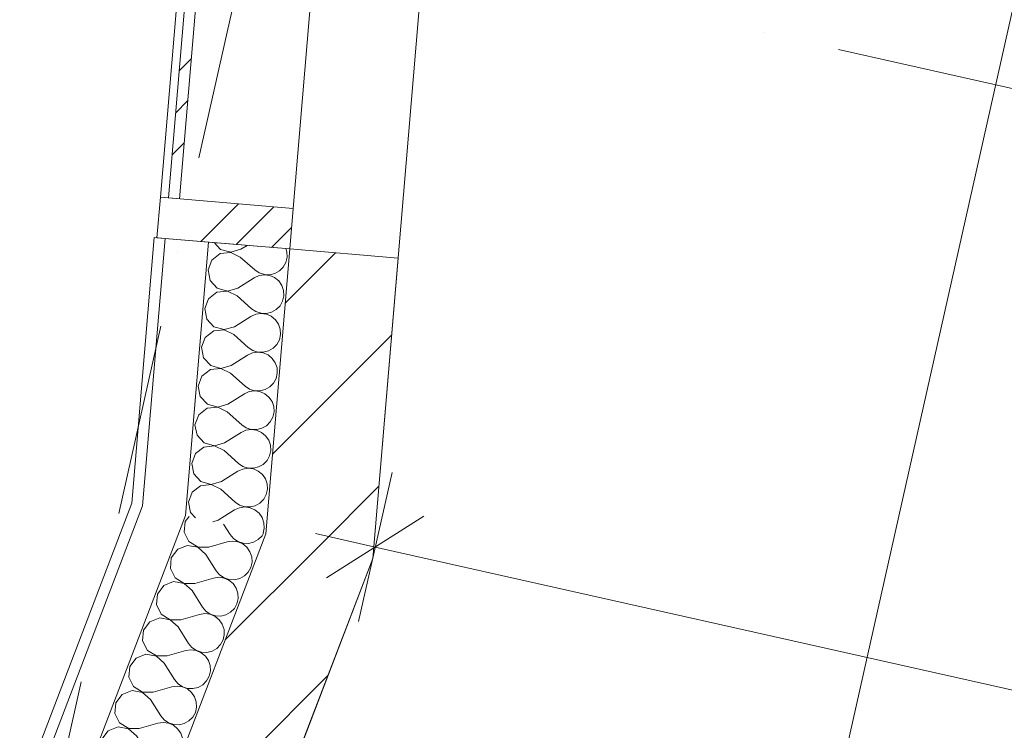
# Model space of a CAD drawing. Header units: millimetres. Extents: x -7213913 to -6937159, y 6128912 to 6404062.
# Tile 142 of 208: x -7201180 to -7199369, y 6185004 to 6186311. Entities that reach past the tile are written whole.
import ezdxf
from ezdxf.enums import TextEntityAlignment as Align

# ---------------------------------------------------------------- set-up
doc = ezdxf.new("R2010")
doc.units = ezdxf.units.MM
doc.header["$MEASUREMENT"] = 0
doc.set_wipeout_variables(frame=1)
doc.linetypes.add('Wipeout_Contour', pattern=[1000, 0, -1000])
doc.linetypes.add('Штрихпунктирная', pattern=[670.277762, 352.777767, -176.388884, 0, -141.111112])
for name, color, linetype in [('S - квартира_помещение.АР', 7, 'Continuous'), ('АР-Стены_внешние_.АР', 7, 'Continuous'), ('АР-Стены_Наружные ВИТРАЖ', 7, 'Continuous'), ('АР-Стены_Перегородки_межквартирные_200.АР', 7, 'Continuous'), ('АР-Чертеж-Оси_Осевые размеры.АР', 7, 'Continuous'), ('АР-Чертеж-Размеры.АР', 7, 'Continuous')]:
    doc.layers.add(name, color=color, linetype=linetype)
for name, color, linetype, lineweight in [('S - квартира_помещение.АР_Ном._пера__2', 8, 'Continuous', 15), ('АР-Стены_внешние_.АР_Ном._пера__1', 7, 'Continuous', 0), ('АР-Стены_Наружные ВИТРАЖ_Ном._пера__120', 7, 'Continuous', 0), ('АР-Стены_Перегородки_межквартирные_200.АР_Ном._пера__1', 7, 'Continuous', 15), ('АР-Чертеж-Оси_Осевые размеры.АР_Ном._пера__120', 7, 'Continuous', 0), ('АР-Чертеж-Размеры.АР_Ном._пера__1', 7, 'Continuous', 0), ('Паспорта Зон Archicad_Ном._пера__1', 7, 'Continuous', 0)]:
    doc.layers.add(name, color=color, linetype=linetype, lineweight=lineweight)
doc.styles.add('РЎР“Р•РќР•Р\xa0Р\x98Р\xa0_РЎРўР\x98Р›Р¬_1', font='txt')
doc.styles.add('РЎР“Р•РќР•Р\xa0Р\x98Р\xa0_РЎРўР\x98Р›Р¬_2', font='calibri.ttf')
doc.styles.add('РЎР“Р•РќР•Р\xa0Р\x98Р\xa0_РЎРўР\x98Р›Р¬_3', font='GOST_Common.ttf')
doc.styles.add('РЎР“Р•РќР•Р\xa0Р\x98Р\xa0_РЎРўР\x98Р›Р¬_5', font='GOTHIC.TTF')
doc.styles.add('РЎР“Р•РќР•Р\xa0Р\x98Р\xa0_РЎРўР\x98Р›Р¬_7', font='isocpeur.ttf')
doc.dimstyles.new('СГЕНЕРИР_СТИЛЬ__3', dxfattribs={"dimtxt": 200, "dimasz": 142.5, "dimexe": 0.18, "dimexo": 0.0625, "dimgap": 0, "dimtad": 1, "dimdec": 0, "dimzin": 0, "dimdsep": 46, "dimtxsty": 'РЎР“Р•РќР•Р\xa0Р\x98Р\xa0_РЎРўР\x98Р›Р¬_3', "dimblk": 'ARROWHEAD_6', "dimblk1": 'ARROWHEAD_6', "dimblk2": 'ARROWHEAD_6', "dimcen": 0.09, "dimse1": 1, "dimse2": 1, "dimclrd": 7, "dimclre": 7, "dimclrt": 7, "dimazin": 0, "dimtfac": 1, "dimtdec": 4, "dimtmove": 0, "dimatfit": 3, "dimfxl": 1, "dimtolj": 1, "dimtzin": 0, "dimarcsym": 0})
pattern_1 = [(45, (-6566190.34, 6562677.8), (-176.776695, 176.776695), []), (45, (-6566225.7, 6562713.15), (-176.776695, 176.776695), []), (45, (-6566261.05, 6562748.5), (-176.776695, 176.776695), [])]
pattern_2 = [(45, (-6566190.34, 6562677.8), (-127.279217, 127.279217), [])]

# ---------------------------------------------------------------- blocks, each defined once
blk = doc.blocks.new('Кухня-столовая_1_46_1', base_point=(-7199041.3, 6187349.4))
at = {"layer": 'S - квартира_помещение.АР_Ном._пера__2', "color": 8, "linetype": 'Continuous', "lineweight": 15, "flags": 128}
blk.add_lwpolyline([(-7195331.1, 6187678.8), (-7197038.4, 6188062.3), (-7197038.4, 6188062.2), (-7197514.9, 6188169.3), (-7200239, 6188781.1), (-7200244.3, 6188718.4), (-7200530.8, 6185320), (-7200662.2, 6184976.3), (-7195823.4, 6183889.6), (-7195775.2, 6184104.2), (-7193628.6, 6183622.1), (-7193172.8, 6185651.6), (-7195660.9, 6186210.4)], close=True, dxfattribs=at)
at = {"layer": 'Паспорта Зон Archicad_Ном._пера__1', "color": 7, "lineweight": 0, "style": 'РЎР“Р•РќР•Р\xa0Р\x98Р\xa0_РЎРўР\x98Р›Р¬_1'}
blk.add_attdef('ROOM_NUMBER', text='', height=250, rotation=347.3417, dxfattribs=at).set_placement((-7197305.9, 6186842.3), align=Align.MIDDLE_CENTER)
at = {"layer": 'Паспорта Зон Archicad_Ном._пера__1', "color": 7, "lineweight": 0, "style": 'РЎР“Р•РќР•Р\xa0Р\x98Р\xa0_РЎРўР\x98Р›Р¬_2'}
blk.add_attdef('ROOM_AREA', text='', height=200, rotation=347.3417, dxfattribs=at).set_placement((-7196349.3, 6184171.6), align=Align.MIDDLE_RIGHT)
blk = doc.blocks.new('Навесная Стена_15_1', base_point=(-6566190.3, 6562677.8))
at = {"layer": 'АР-Стены_Наружные ВИТРАЖ_Ном._пера__120', "color": 7, "linetype": 'Continuous', "lineweight": 0, "flags": 128}
for points in [[(-7200921.4, 6185984.3), (-7200774.9, 6187722)], [(-7200677.3, 6185963.7), (-7200530.7, 6187701.4)]]:
    blk.add_lwpolyline(points, dxfattribs=at)
at = {"color": 254, "linetype": 'Wipeout_Contour', "lineweight": 0, "ltscale": 37974513.80006479}
blk.add_wipeout([(-7200759.9, 6187720.7), (-7200906.4, 6185983), (-7200886.5, 6185981.3), (-7200740, 6187719)], dxfattribs=at).dxf.layer = 'АР-Стены_Наружные ВИТРАЖ'
at = {"layer": 'АР-Стены_Наружные ВИТРАЖ', "linetype": 'Continuous', "lineweight": 0, "true_color": 0x000000}
h = blk.add_hatch(dxfattribs=at)
h.set_pattern_fill('АЛЮМИНИЙ_0001', color=18, style=0, pattern_type=2)
h.set_pattern_definition(pattern_1)
h.paths.add_polyline_path([(-7200759.9, 6187720.7), (-7200906.4, 6185983), (-7200886.5, 6185981.3), (-7200740, 6187719)])
at = {"layer": 'АР-Стены_Наружные ВИТРАЖ_Ном._пера__120', "color": 7, "linetype": 'Continuous', "lineweight": 0, "flags": 128}
blk.add_lwpolyline([(-7200759.9, 6187720.7), (-7200740, 6187719), (-7200886.5, 6185981.3), (-7200906.4, 6185983)], close=True, dxfattribs=at)
at = {"color": 254, "linetype": 'Wipeout_Contour', "lineweight": 0, "ltscale": 37972067.24850876}
blk.add_wipeout([(-7200927.7, 6185909.5), (-7200683.6, 6185889), (-7200677.3, 6185963.7), (-7200921.4, 6185984.3)], dxfattribs=at).dxf.layer = 'АР-Стены_Наружные ВИТРАЖ'
at = {"layer": 'АР-Стены_Наружные ВИТРАЖ', "linetype": 'Continuous', "lineweight": 0, "true_color": 0x000000}
h = blk.add_hatch(dxfattribs=at)
h.set_pattern_fill('АЛЮМИНИЙ_0001', color=18, style=0, pattern_type=2)
h.set_pattern_definition(pattern_1)
h.paths.add_polyline_path([(-7200927.7, 6185909.5), (-7200683.6, 6185889), (-7200677.3, 6185963.7), (-7200921.4, 6185984.3)])
at = {"layer": 'АР-Стены_Наружные ВИТРАЖ_Ном._пера__120', "color": 7, "linetype": 'Continuous', "lineweight": 0, "flags": 128}
blk.add_lwpolyline([(-7200927.7, 6185909.5), (-7200921.4, 6185984.3), (-7200677.3, 6185963.7), (-7200683.6, 6185889)], close=True, dxfattribs=at)
blk = doc.blocks.new('Стена_158_1', base_point=(-7200583.9, 6185880.6))
at = {"layer": 'АР-Стены_Перегородки_межквартирные_200.АР', "linetype": 'Continuous', "lineweight": 0, "true_color": 0x000000}
h = blk.add_hatch(dxfattribs=at)
h.set_pattern_fill('БЛОКИ_БЕТОННЫЕ_ЭФФЕКТИВН_78', color=18, style=0, pattern_type=2)
h.set_pattern_definition(pattern_2)
h.paths.add_polyline_path([(-7200683.6, 6185889), (-7200727.7, 6185365), (-7200530.8, 6185320), (-7200484.3, 6185872.2)])
at = {"layer": 'АР-Стены_Перегородки_межквартирные_200.АР_Ном._пера__1', "color": 7, "linetype": 'Continuous', "lineweight": 15, "flags": 128}
for points in [[(-7200683.6, 6185889), (-7200727.7, 6185365)], [(-7200484.3, 6185872.2), (-7200683.6, 6185889)], [(-7200530.8, 6185320), (-7200484.3, 6185872.2)]]:
    blk.add_lwpolyline(points, dxfattribs=at)
blk = doc.blocks.new('Стена_159_1', base_point=(-7200629.3, 6185342.5))
at = {"layer": 'АР-Стены_Перегородки_межквартирные_200.АР', "linetype": 'Continuous', "lineweight": 0, "true_color": 0x000000}
h = blk.add_hatch(dxfattribs=at)
h.set_pattern_fill('БЛОКИ_БЕТОННЫЕ_ЭФФЕКТИВН_78', color=18, style=0, pattern_type=2)
h.set_pattern_definition(pattern_2)
h.paths.add_polyline_path([(-7200727.7, 6185365), (-7200915.7, 6184873.3), (-7200728.9, 6184801.9), (-7200530.8, 6185320)])
at = {"layer": 'АР-Стены_Перегородки_межквартирные_200.АР_Ном._пера__1', "color": 7, "linetype": 'Continuous', "lineweight": 15, "flags": 128}
for points in [[(-7200727.7, 6185365), (-7200915.7, 6184873.3)], [(-7200728.9, 6184801.9), (-7200530.8, 6185320)], [(-7200915.7, 6184873.3), (-7200728.9, 6184801.9)]]:
    blk.add_lwpolyline(points, dxfattribs=at)
blk = doc.blocks.new('*X692', base_point=(-6566190.3, 6562677.8))
at = {"layer": 'АР-Стены_внешние_.АР_Ном._пера__1', "color": 7, "linetype": 'Continuous', "lineweight": 0}
for p, q in [((-7200822.4, 6185900.7), (-7200810.8, 6185888.1)), ((-7200773.2, 6185888.4), (-7200761.7, 6185895.6)), ((-7200811.4, 6185880.6), (-7200826.9, 6185868.7)), ((-7200792, 6185882.6), (-7200811.4, 6185880.6)), ((-7200810.8, 6185888.1), (-7200792, 6185882.9)), ((-7200792, 6185882.9), (-7200773.2, 6185888.4)), ((-7200774.4, 6185874.1), (-7200792, 6185882.6)), ((-7200774.4, 6185874.1), (-7200747.7, 6185850.4)), ((-7200688.9, 6185883.9), (-7200690.9, 6185889.6)), ((-7200690.6, 6185864.4), (-7200688.4, 6185874)), ((-7200688.4, 6185874), (-7200688.9, 6185883.9)), ((-7200826.9, 6185868.7), (-7200833.8, 6185850.4)), ((-7200702.2, 6185848.7), (-7200695.3, 6185855.8)), ((-7200695.3, 6185855.8), (-7200690.6, 6185864.4)), ((-7200833.8, 6185850.4), (-7200830, 6185831.3)), ((-7200779.2, 6185817.2), (-7200748.9, 6185836.1)), ((-7200740, 6185840.2), (-7200748.9, 6185836.1)), ((-7200747.7, 6185850.4), (-7200739.6, 6185844.9)), ((-7200730.2, 6185841.6), (-7200740, 6185840.2)), ((-7200739.6, 6185844.9), (-7200730.2, 6185841.9)), ((-7200730.2, 6185841.9), (-7200720.3, 6185841.5)), ((-7200720.4, 6185840.3), (-7200730.2, 6185841.6)), ((-7200711.4, 6185836.3), (-7200720.4, 6185840.3)), ((-7200720.3, 6185841.5), (-7200710.8, 6185843.9)), ((-7200703.8, 6185830.1), (-7200711.4, 6185836.3)), ((-7200710.8, 6185843.9), (-7200702.2, 6185848.7)), ((-7200830, 6185831.3), (-7200816.8, 6185817)), ((-7200698.1, 6185822), (-7200703.8, 6185830.1)), ((-7200694.9, 6185812.7), (-7200698.1, 6185822)), ((-7200817.4, 6185809.4), (-7200832.9, 6185797.5)), ((-7200798, 6185811.4), (-7200817.4, 6185809.4)), ((-7200816.8, 6185817), (-7200798, 6185811.7)), ((-7200798, 6185811.7), (-7200779.2, 6185817.2)), ((-7200780.4, 6185802.9), (-7200798, 6185811.4)), ((-7200780.4, 6185802.9), (-7200753.7, 6185779.2)), ((-7200696.6, 6185793.2), (-7200694.4, 6185802.9)), ((-7200694.4, 6185802.9), (-7200694.9, 6185812.7)), ((-7200832.9, 6185797.5), (-7200839.8, 6185779.3)), ((-7200708.2, 6185777.6), (-7200701.3, 6185784.6)), ((-7200701.3, 6185784.6), (-7200696.6, 6185793.2)), ((-7200839.8, 6185779.3), (-7200836, 6185760.1)), ((-7200785.2, 6185746), (-7200754.9, 6185765)), ((-7200746, 6185769), (-7200754.9, 6185765)), ((-7200753.7, 6185779.2), (-7200745.6, 6185773.7)), ((-7200736.2, 6185770.4), (-7200746, 6185769)), ((-7200745.6, 6185773.7), (-7200736.2, 6185770.7)), ((-7200736.2, 6185770.7), (-7200726.3, 6185770.3)), ((-7200726.4, 6185769.1), (-7200736.2, 6185770.4)), ((-7200717.4, 6185765.2), (-7200726.4, 6185769.1)), ((-7200726.3, 6185770.3), (-7200716.8, 6185772.7)), ((-7200709.8, 6185758.9), (-7200717.4, 6185765.2)), ((-7200716.8, 6185772.7), (-7200708.2, 6185777.6)), ((-7200836, 6185760.1), (-7200822.8, 6185745.8)), ((-7200822.8, 6185745.8), (-7200804, 6185740.6)), ((-7200804, 6185740.6), (-7200785.2, 6185746)), ((-7200704.1, 6185750.8), (-7200709.8, 6185758.9)), ((-7200700.9, 6185741.5), (-7200704.1, 6185750.8)), ((-7200823.4, 6185738.3), (-7200838.9, 6185726.4)), ((-7200804, 6185740.3), (-7200823.4, 6185738.3)), ((-7200786.4, 6185731.8), (-7200804, 6185740.3)), ((-7200786.4, 6185731.8), (-7200759.7, 6185708)), ((-7200702.6, 6185722.1), (-7200700.4, 6185731.7)), ((-7200700.4, 6185731.7), (-7200700.9, 6185741.5)), ((-7200838.9, 6185726.4), (-7200845.8, 6185708.1)), ((-7200714.2, 6185706.4), (-7200707.3, 6185713.4)), ((-7200707.3, 6185713.4), (-7200702.6, 6185722.1)), ((-7200845.8, 6185708.1), (-7200842, 6185688.9)), ((-7200791.2, 6185674.8), (-7200760.9, 6185693.8)), ((-7200752, 6185697.8), (-7200760.9, 6185693.8)), ((-7200759.7, 6185708), (-7200751.6, 6185702.5)), ((-7200742.2, 6185699.2), (-7200752, 6185697.8)), ((-7200751.6, 6185702.5), (-7200742.2, 6185699.5)), ((-7200742.2, 6185699.5), (-7200732.3, 6185699.2)), ((-7200732.4, 6185697.9), (-7200742.2, 6185699.2)), ((-7200723.4, 6185694), (-7200732.4, 6185697.9)), ((-7200732.3, 6185699.2), (-7200722.8, 6185701.5)), ((-7200715.8, 6185687.8), (-7200723.4, 6185694)), ((-7200722.8, 6185701.5), (-7200714.2, 6185706.4)), ((-7200842, 6185688.9), (-7200828.8, 6185674.6)), ((-7200828.8, 6185674.6), (-7200810, 6185669.4)), ((-7200810, 6185669.4), (-7200791.2, 6185674.8)), ((-7200710.1, 6185679.7), (-7200715.8, 6185687.8)), ((-7200706.9, 6185670.3), (-7200710.1, 6185679.7)), ((-7200844.9, 6185655.2), (-7200851.8, 6185636.9)), ((-7200829.4, 6185667.1), (-7200844.9, 6185655.2)), ((-7200810, 6185669.1), (-7200829.4, 6185667.1)), ((-7200792.4, 6185660.6), (-7200810, 6185669.1)), ((-7200792.4, 6185660.6), (-7200765.7, 6185636.8)), ((-7200708.6, 6185650.9), (-7200706.4, 6185660.5)), ((-7200706.4, 6185660.5), (-7200706.9, 6185670.3)), ((-7200851.8, 6185636.9), (-7200848, 6185617.8)), ((-7200720.2, 6185635.2), (-7200713.3, 6185642.2)), ((-7200713.3, 6185642.2), (-7200708.6, 6185650.9)), ((-7200797.2, 6185603.6), (-7200767, 6185622.6)), ((-7200758, 6185626.6), (-7200767, 6185622.6)), ((-7200765.7, 6185636.8), (-7200757.6, 6185631.4)), ((-7200748.2, 6185628), (-7200758, 6185626.6)), ((-7200757.6, 6185631.4), (-7200748.2, 6185628.3)), ((-7200748.2, 6185628.3), (-7200738.3, 6185628)), ((-7200738.4, 6185626.7), (-7200748.2, 6185628)), ((-7200729.4, 6185622.8), (-7200738.4, 6185626.7)), ((-7200738.3, 6185628), (-7200728.8, 6185630.3)), ((-7200721.8, 6185616.6), (-7200729.4, 6185622.8)), ((-7200728.8, 6185630.3), (-7200720.2, 6185635.2)), ((-7200848, 6185617.8), (-7200834.8, 6185603.4)), ((-7200834.8, 6185603.4), (-7200816, 6185598.2)), ((-7200816, 6185598.2), (-7200797.2, 6185603.6)), ((-7200716.1, 6185608.5), (-7200721.8, 6185616.6)), ((-7200712.9, 6185599.2), (-7200716.1, 6185608.5)), ((-7200850.9, 6185584), (-7200857.8, 6185565.7)), ((-7200835.4, 6185595.9), (-7200850.9, 6185584)), ((-7200816, 6185597.9), (-7200835.4, 6185595.9)), ((-7200798.4, 6185589.4), (-7200816, 6185597.9)), ((-7200798.4, 6185589.4), (-7200771.8, 6185565.7)), ((-7200714.6, 6185579.7), (-7200712.4, 6185589.3)), ((-7200712.4, 6185589.3), (-7200712.9, 6185599.2)), ((-7200857.8, 6185565.7), (-7200854, 6185546.6)), ((-7200771.8, 6185565.7), (-7200763.6, 6185560.2)), ((-7200726.2, 6185564), (-7200719.3, 6185571.1)), ((-7200719.3, 6185571.1), (-7200714.6, 6185579.7)), ((-7200854, 6185546.6), (-7200840.8, 6185532.3)), ((-7200803.2, 6185532.5), (-7200773, 6185551.4)), ((-7200764, 6185555.5), (-7200773, 6185551.4)), ((-7200754.2, 6185556.9), (-7200764, 6185555.5)), ((-7200763.6, 6185560.2), (-7200754.2, 6185557.2)), ((-7200754.2, 6185557.2), (-7200744.3, 6185556.8)), ((-7200744.4, 6185555.6), (-7200754.2, 6185556.9)), ((-7200735.4, 6185551.6), (-7200744.4, 6185555.6)), ((-7200744.3, 6185556.8), (-7200734.8, 6185559.2)), ((-7200727.8, 6185545.4), (-7200735.4, 6185551.6)), ((-7200734.8, 6185559.2), (-7200726.2, 6185564)), ((-7200840.8, 6185532.3), (-7200822, 6185527)), ((-7200822, 6185527), (-7200803.2, 6185532.5)), ((-7200722.1, 6185537.3), (-7200727.8, 6185545.4)), ((-7200718.9, 6185528), (-7200722.1, 6185537.3)), ((-7200856.9, 6185512.8), (-7200863.8, 6185494.6)), ((-7200841.4, 6185524.7), (-7200856.9, 6185512.8)), ((-7200822, 6185526.7), (-7200841.4, 6185524.7)), ((-7200804.4, 6185518.2), (-7200822, 6185526.7)), ((-7200804.4, 6185518.2), (-7200777.8, 6185494.5)), ((-7200720.6, 6185508.5), (-7200718.4, 6185518.2)), ((-7200718.4, 6185518.2), (-7200718.9, 6185528)), ((-7200863.8, 6185494.6), (-7200860, 6185475.4)), ((-7200777.8, 6185494.5), (-7200769.6, 6185489)), ((-7200740.8, 6185488), (-7200732.2, 6185492.9)), ((-7200732.2, 6185492.9), (-7200725.3, 6185499.9)), ((-7200725.3, 6185499.9), (-7200720.6, 6185508.5)), ((-7200860, 6185475.4), (-7200846.8, 6185461.1)), ((-7200809.2, 6185461.3), (-7200779, 6185480.2)), ((-7200770, 6185484.3), (-7200779, 6185480.2)), ((-7200760.2, 6185485.7), (-7200770, 6185484.3)), ((-7200769.6, 6185489), (-7200760.2, 6185486)), ((-7200760.2, 6185486), (-7200750.3, 6185485.6)), ((-7200750.4, 6185484.4), (-7200760.2, 6185485.7)), ((-7200741.4, 6185480.5), (-7200750.4, 6185484.4)), ((-7200750.3, 6185485.6), (-7200740.8, 6185488)), ((-7200733.8, 6185474.2), (-7200741.4, 6185480.5)), ((-7200728.2, 6185466.1), (-7200733.8, 6185474.2)), ((-7200846.8, 6185461.1), (-7200828, 6185455.9)), ((-7200828, 6185455.9), (-7200809.2, 6185461.3)), ((-7200724.9, 6185456.8), (-7200728.2, 6185466.1)), ((-7200724.4, 6185447), (-7200724.9, 6185456.8)), ((-7200862.9, 6185441.7), (-7200869.8, 6185423.4)), ((-7200847.4, 6185453.6), (-7200862.9, 6185441.7)), ((-7200828, 6185455.6), (-7200847.4, 6185453.6)), ((-7200810.4, 6185447.1), (-7200828, 6185455.6)), ((-7200810.4, 6185447.1), (-7200783.8, 6185423.3)), ((-7200726.6, 6185437.4), (-7200724.4, 6185447)), ((-7200869.8, 6185423.4), (-7200866, 6185404.2)), ((-7200783.8, 6185423.3), (-7200775.6, 6185417.8)), ((-7200746.8, 6185416.8), (-7200738.2, 6185421.7)), ((-7200738.2, 6185421.7), (-7200731.3, 6185428.7)), ((-7200731.3, 6185428.7), (-7200726.6, 6185437.4)), ((-7200866, 6185404.2), (-7200857.1, 6185394.6)), ((-7200815.2, 6185390.1), (-7200785, 6185409.1)), ((-7200776, 6185413.1), (-7200785, 6185409.1)), ((-7200766.2, 6185414.5), (-7200776, 6185413.1)), ((-7200775.6, 6185417.8), (-7200766.2, 6185414.8)), ((-7200766.2, 6185414.8), (-7200756.3, 6185414.5)), ((-7200756.4, 6185413.2), (-7200766.2, 6185414.5)), ((-7200747.4, 6185409.3), (-7200756.4, 6185413.2)), ((-7200756.3, 6185414.5), (-7200746.8, 6185416.8)), ((-7200739.8, 6185403), (-7200747.4, 6185409.3)), ((-7200734.2, 6185395), (-7200739.8, 6185403)), ((-7200825.1, 6185387.3), (-7200815.2, 6185390.1)), ((-7200731, 6185385.6), (-7200734.2, 6185395)), ((-7200730.4, 6185375.8), (-7200731, 6185385.6)), ((-7200732.6, 6185366.2), (-7200730.4, 6185375.8)), ((-7200732.6, 6185366.1), (-7200732.6, 6185366.2))]:
    blk.add_line(p, q, dxfattribs=at)
blk = doc.blocks.new('Стена_330_1', base_point=(-7200683.6, 6185889))
at = {"layer": 'АР-Стены_внешние_.АР_Ном._пера__1', "color": 7, "linetype": 'Continuous', "lineweight": 0}
for p, q in [((-7200912.7, 6185908.3), (-7200954.2, 6185416.8)), ((-7200833, 6185901.6), (-7200875.4, 6185398.8))]:
    blk.add_line(p, q, dxfattribs=at)
at = {"layer": 'АР-Стены_внешние_.АР_Ном._пера__1', "color": 7, "linetype": 'Continuous', "lineweight": 0, "flags": 128}
for points in [[(-7200932.7, 6185910), (-7200973.9, 6185421.3)], [(-7200932.7, 6185910), (-7200912.7, 6185908.3)], [(-7200912.7, 6185908.3), (-7200833, 6185901.6)], [(-7200833, 6185901.6), (-7200683.6, 6185889)], [(-7200727.7, 6185365), (-7200683.6, 6185889)]]:
    blk.add_lwpolyline(points, dxfattribs=at)
at = {"layer": 'АР-Стены_внешние_.АР', "color": 7, "lineweight": 0}
blk.add_blockref('*X692', (-6566190.3, 6562677.8), dxfattribs=at)
blk = doc.blocks.new('*X694', base_point=(-6566190.3, 6562677.8))
at = {"layer": 'АР-Стены_внешние_.АР_Ном._пера__1', "color": 7, "linetype": 'Continuous', "lineweight": 0}
for p, q in [((-7200875.8, 6185387.7), (-7200877.5, 6185368.3)), ((-7200868.7, 6185397.2), (-7200875.8, 6185387.7)), ((-7200877.5, 6185368.3), (-7200868.8, 6185350.8)), ((-7200805.1, 6185382.7), (-7200793.2, 6185363.8)), ((-7200734.4, 6185361.5), (-7200731.9, 6185366)), ((-7200868.8, 6185350.8), (-7200852.2, 6185340.6)), ((-7200832.6, 6185340.6), (-7200798.3, 6185350.5)), ((-7200788.5, 6185351.8), (-7200798.3, 6185350.5)), ((-7200793.2, 6185363.8), (-7200786.8, 6185356.3)), ((-7200778.8, 6185350.5), (-7200788.5, 6185351.8)), ((-7200786.8, 6185356.3), (-7200778.7, 6185350.8)), ((-7200769.8, 6185346.5), (-7200778.8, 6185350.5)), ((-7200778.7, 6185350.8), (-7200769.3, 6185347.7)), ((-7200769.3, 6185347.7), (-7200759.5, 6185347.3)), ((-7200759.5, 6185347.3), (-7200749.9, 6185349.6)), ((-7200749.9, 6185349.6), (-7200741.3, 6185354.5)), ((-7200741.3, 6185354.5), (-7200734.4, 6185361.5)), ((-7200889.6, 6185336.7), (-7200901.3, 6185321)), ((-7200871.5, 6185343.8), (-7200889.6, 6185336.7)), ((-7200852.3, 6185340.3), (-7200871.5, 6185343.8)), ((-7200837.7, 6185327.3), (-7200852.3, 6185340.3)), ((-7200852.2, 6185340.6), (-7200832.6, 6185340.6)), ((-7200762.2, 6185340.3), (-7200769.8, 6185346.5)), ((-7200756.6, 6185332.1), (-7200762.2, 6185340.3)), ((-7200753.4, 6185322.8), (-7200756.6, 6185332.1)), ((-7200901.3, 6185321), (-7200903, 6185301.6)), ((-7200837.7, 6185327.3), (-7200818.7, 6185297.1)), ((-7200755.1, 6185303.4), (-7200752.9, 6185313)), ((-7200752.9, 6185313), (-7200753.4, 6185322.8)), ((-7200903, 6185301.6), (-7200894.3, 6185284.1)), ((-7200818.7, 6185297.1), (-7200812.4, 6185289.6)), ((-7200766.8, 6185287.7), (-7200759.9, 6185294.7)), ((-7200759.9, 6185294.7), (-7200755.1, 6185303.4)), ((-7200897, 6185277.1), (-7200915.1, 6185269.9)), ((-7200877.8, 6185273.6), (-7200897, 6185277.1)), ((-7200894.3, 6185284.1), (-7200877.7, 6185273.9)), ((-7200858.1, 6185273.9), (-7200823.8, 6185283.7)), ((-7200814, 6185285.1), (-7200823.8, 6185283.7)), ((-7200804.3, 6185283.8), (-7200814, 6185285.1)), ((-7200812.4, 6185289.6), (-7200804.2, 6185284)), ((-7200795.3, 6185279.8), (-7200804.3, 6185283.8)), ((-7200804.2, 6185284), (-7200794.8, 6185281)), ((-7200787.7, 6185273.5), (-7200795.3, 6185279.8)), ((-7200794.8, 6185281), (-7200785, 6185280.6)), ((-7200785, 6185280.6), (-7200775.4, 6185282.9)), ((-7200775.4, 6185282.9), (-7200766.8, 6185287.7)), ((-7200915.1, 6185269.9), (-7200926.8, 6185254.3)), ((-7200863.2, 6185260.6), (-7200877.8, 6185273.6)), ((-7200877.7, 6185273.9), (-7200858.1, 6185273.9)), ((-7200863.2, 6185260.6), (-7200844.2, 6185230.4)), ((-7200782.1, 6185265.4), (-7200787.7, 6185273.5)), ((-7200778.9, 6185256.1), (-7200782.1, 6185265.4)), ((-7200926.8, 6185254.3), (-7200928.5, 6185234.9)), ((-7200780.6, 6185236.6), (-7200778.4, 6185246.3)), ((-7200778.4, 6185246.3), (-7200778.9, 6185256.1)), ((-7200928.5, 6185234.9), (-7200919.8, 6185217.4)), ((-7200844.2, 6185230.4), (-7200837.9, 6185222.8)), ((-7200837.9, 6185222.8), (-7200829.7, 6185217.3)), ((-7200800.9, 6185216.2), (-7200792.3, 6185221)), ((-7200792.3, 6185221), (-7200785.4, 6185228)), ((-7200785.4, 6185228), (-7200780.6, 6185236.6)), ((-7200940.6, 6185203.2), (-7200952.3, 6185187.6)), ((-7200922.5, 6185210.4), (-7200940.6, 6185203.2)), ((-7200903.3, 6185206.9), (-7200922.5, 6185210.4)), ((-7200919.8, 6185217.4), (-7200903.2, 6185207.2)), ((-7200888.8, 6185193.9), (-7200903.3, 6185206.9)), ((-7200903.2, 6185207.2), (-7200883.6, 6185207.2)), ((-7200883.6, 6185207.2), (-7200849.3, 6185217)), ((-7200839.6, 6185218.4), (-7200849.3, 6185217)), ((-7200829.8, 6185217.1), (-7200839.6, 6185218.4)), ((-7200820.8, 6185213.1), (-7200829.8, 6185217.1)), ((-7200829.7, 6185217.3), (-7200820.3, 6185214.3)), ((-7200813.2, 6185206.8), (-7200820.8, 6185213.1)), ((-7200820.3, 6185214.3), (-7200810.5, 6185213.9)), ((-7200807.6, 6185198.7), (-7200813.2, 6185206.8)), ((-7200810.5, 6185213.9), (-7200800.9, 6185216.2)), ((-7200952.3, 6185187.6), (-7200954, 6185168.1)), ((-7200888.8, 6185193.9), (-7200869.7, 6185163.6)), ((-7200804.4, 6185189.4), (-7200807.6, 6185198.7)), ((-7200803.9, 6185179.5), (-7200804.4, 6185189.4)), ((-7200954, 6185168.1), (-7200945.3, 6185150.7)), ((-7200810.9, 6185161.3), (-7200806.1, 6185169.9)), ((-7200806.1, 6185169.9), (-7200803.9, 6185179.5)), ((-7200945.3, 6185150.7), (-7200928.7, 6185140.5)), ((-7200909.2, 6185140.5), (-7200874.8, 6185150.3)), ((-7200865.1, 6185151.7), (-7200874.8, 6185150.3)), ((-7200869.7, 6185163.6), (-7200863.4, 6185156.1)), ((-7200855.3, 6185150.3), (-7200865.1, 6185151.7)), ((-7200863.4, 6185156.1), (-7200855.2, 6185150.6)), ((-7200846.3, 6185146.4), (-7200855.3, 6185150.3)), ((-7200855.2, 6185150.6), (-7200845.8, 6185147.5)), ((-7200836, 6185147.1), (-7200826.4, 6185149.5)), ((-7200826.4, 6185149.5), (-7200817.8, 6185154.3)), ((-7200817.8, 6185154.3), (-7200810.9, 6185161.3)), ((-7200966.1, 6185136.5), (-7200977.8, 6185120.9)), ((-7200948, 6185143.6), (-7200966.1, 6185136.5)), ((-7200928.8, 6185140.2), (-7200948, 6185143.6)), ((-7200914.3, 6185127.1), (-7200928.8, 6185140.2)), ((-7200928.7, 6185140.5), (-7200909.2, 6185140.5)), ((-7200838.7, 6185140.1), (-7200846.3, 6185146.4)), ((-7200845.8, 6185147.5), (-7200836, 6185147.1)), ((-7200833.1, 6185132), (-7200838.7, 6185140.1)), ((-7200829.9, 6185122.7), (-7200833.1, 6185132)), ((-7200977.8, 6185120.9), (-7200979.6, 6185101.4)), ((-7200914.3, 6185127.1), (-7200895.2, 6185096.9)), ((-7200831.6, 6185103.2), (-7200829.4, 6185112.8)), ((-7200829.4, 6185112.8), (-7200829.9, 6185122.7)), ((-7200979.6, 6185101.4), (-7200970.8, 6185084)), ((-7200895.2, 6185096.9), (-7200888.9, 6185089.4)), ((-7200843.3, 6185087.6), (-7200836.4, 6185094.6)), ((-7200836.4, 6185094.6), (-7200831.6, 6185103.2)), ((-7200973.5, 6185076.9), (-7200991.6, 6185069.8)), ((-7200954.3, 6185073.5), (-7200973.5, 6185076.9)), ((-7200970.8, 6185084), (-7200954.2, 6185073.7)), ((-7200934.7, 6185073.8), (-7200900.3, 6185083.6)), ((-7200890.6, 6185085), (-7200900.3, 6185083.6)), ((-7200880.8, 6185083.6), (-7200890.6, 6185085)), ((-7200888.9, 6185089.4), (-7200880.7, 6185083.9)), ((-7200871.8, 6185079.7), (-7200880.8, 6185083.6)), ((-7200880.7, 6185083.9), (-7200871.3, 6185080.8)), ((-7200864.2, 6185073.4), (-7200871.8, 6185079.7)), ((-7200871.3, 6185080.8), (-7200861.5, 6185080.4)), ((-7200861.5, 6185080.4), (-7200851.9, 6185082.7)), ((-7200851.9, 6185082.7), (-7200843.3, 6185087.6)), ((-7200991.6, 6185069.8), (-7201003.3, 6185054.1)), ((-7200939.8, 6185060.4), (-7200954.3, 6185073.5)), ((-7200954.2, 6185073.7), (-7200934.7, 6185073.8)), ((-7200939.8, 6185060.4), (-7200920.7, 6185030.2)), ((-7200858.6, 6185065.3), (-7200864.2, 6185073.4)), ((-7200855.4, 6185055.9), (-7200858.6, 6185065.3)), ((-7201003.3, 6185054.1), (-7201005.1, 6185034.7)), ((-7200857.1, 6185036.5), (-7200854.9, 6185046.1)), ((-7200854.9, 6185046.1), (-7200855.4, 6185055.9)), ((-7201005.1, 6185034.7), (-7200996.3, 6185017.2)), ((-7200920.7, 6185030.2), (-7200914.4, 6185022.7)), ((-7200914.4, 6185022.7), (-7200906.2, 6185017.2)), ((-7200868.8, 6185020.9), (-7200861.9, 6185027.9)), ((-7200861.9, 6185027.9), (-7200857.1, 6185036.5)), ((-7200999, 6185010.2), (-7201017.2, 6185003)), ((-7200979.8, 6185006.7), (-7200999, 6185010.2)), ((-7200996.3, 6185017.2), (-7200979.7, 6185007)), ((-7200965.3, 6184993.7), (-7200979.8, 6185006.7)), ((-7200979.7, 6185007), (-7200960.2, 6185007)), ((-7200960.2, 6185007), (-7200925.8, 6185016.9)), ((-7200916.1, 6185018.2), (-7200925.8, 6185016.9)), ((-7200906.3, 6185016.9), (-7200916.1, 6185018.2)), ((-7200897.3, 6185012.9), (-7200906.3, 6185016.9)), ((-7200906.2, 6185017.2), (-7200896.8, 6185014.1)), ((-7200889.7, 6185006.7), (-7200897.3, 6185012.9)), ((-7200896.8, 6185014.1), (-7200887, 6185013.7)), ((-7200884.1, 6184998.5), (-7200889.7, 6185006.7)), ((-7200887, 6185013.7), (-7200877.4, 6185016)), ((-7200877.4, 6185016), (-7200868.8, 6185020.9)), ((-7201028.8, 6184987.4), (-7201030.6, 6184968)), ((-7201017.2, 6185003), (-7201028.8, 6184987.4)), ((-7200965.3, 6184993.7), (-7200946.2, 6184963.5)), ((-7200880.9, 6184989.2), (-7200884.1, 6184998.5)), ((-7200880.4, 6184979.4), (-7200880.9, 6184989.2)), ((-7201030.6, 6184968), (-7201021.8, 6184950.5)), ((-7200887.4, 6184961.1), (-7200882.6, 6184969.8)), ((-7200882.6, 6184969.8), (-7200880.4, 6184979.4)), ((-7201021.8, 6184950.5), (-7201005.2, 6184940.3)), ((-7200985.7, 6184940.3), (-7200951.3, 6184950.1)), ((-7200941.6, 6184951.5), (-7200951.3, 6184950.1)), ((-7200946.2, 6184963.5), (-7200939.9, 6184955.9)), ((-7200931.8, 6184950.2), (-7200941.6, 6184951.5)), ((-7200939.9, 6184955.9), (-7200931.7, 6184950.4)), ((-7200922.8, 6184946.2), (-7200931.8, 6184950.2)), ((-7200931.7, 6184950.4), (-7200922.3, 6184947.4)), ((-7200912.5, 6184947), (-7200902.9, 6184949.3)), ((-7200902.9, 6184949.3), (-7200894.3, 6184954.1)), ((-7200894.3, 6184954.1), (-7200887.4, 6184961.1)), ((-7201042.7, 6184936.3), (-7201051.1, 6184925)), ((-7201024.5, 6184943.5), (-7201042.7, 6184936.3)), ((-7201005.3, 6184940), (-7201024.5, 6184943.5)), ((-7200990.8, 6184927), (-7201005.3, 6184940)), ((-7201005.2, 6184940.3), (-7200985.7, 6184940.3)), ((-7200915.2, 6184939.9), (-7200922.8, 6184946.2)), ((-7200922.3, 6184947.4), (-7200912.5, 6184947)), ((-7200909.6, 6184931.8), (-7200915.2, 6184939.9)), ((-7200906.4, 6184922.5), (-7200909.6, 6184931.8)), ((-7200990.8, 6184927), (-7200971.7, 6184896.8)), ((-7200908.1, 6184903), (-7200905.9, 6184912.6)), ((-7200905.9, 6184912.6), (-7200906.4, 6184922.5)), ((-7200971.7, 6184896.8), (-7200969.1, 6184893.7)), ((-7200912.9, 6184894.4), (-7200908.1, 6184903)), ((-7200935.6, 6184880.8), (-7200928.4, 6184882.6)), ((-7200928.4, 6184882.6), (-7200919.8, 6184887.4)), ((-7200919.8, 6184887.4), (-7200912.9, 6184894.4))]:
    blk.add_line(p, q, dxfattribs=at)
blk = doc.blocks.new('Стена_331_1', base_point=(-7200727.7, 6185365))
at = {"layer": 'АР-Стены_внешние_.АР_Ном._пера__1', "color": 7, "linetype": 'Continuous', "lineweight": 0}
for p, q in [((-7200954.2, 6185416.8), (-7201130.6, 6184955.4)), ((-7200875.4, 6185398.8), (-7201055.8, 6184926.8))]:
    blk.add_line(p, q, dxfattribs=at)
at = {"layer": 'АР-Стены_внешние_.АР_Ном._пера__1', "color": 7, "linetype": 'Continuous', "lineweight": 0, "flags": 128}
for points in [[(-7200973.9, 6185421.3), (-7201149.2, 6184962.5)], [(-7200915.7, 6184873.3), (-7200727.7, 6185365)], [(-7201149.2, 6184962.5), (-7201130.6, 6184955.4)], [(-7201130.6, 6184955.4), (-7201055.8, 6184926.8)], [(-7201055.8, 6184926.8), (-7200915.7, 6184873.3)]]:
    blk.add_lwpolyline(points, dxfattribs=at)
at = {"layer": 'АР-Стены_внешние_.АР', "color": 7, "lineweight": 0}
blk.add_blockref('*X694', (-6566190.3, 6562677.8), dxfattribs=at)
blk = doc.blocks.new('Стандартный Маркер Сетки[182]_1', base_point=(-7196881.6, 6203728.6))
at = {"layer": 'АР-Чертеж-Оси_Осевые размеры.АР_Ном._пера__120', "color": 7, "linetype": 'Штрихпунктирная', "lineweight": 0}
blk.add_line((-7197100.8, 6202752.9), (-7211872.8, 6136980.9), dxfattribs=at)
at = {"layer": 'АР-Чертеж-Оси_Осевые размеры.АР_Ном._пера__120', "color": 7, "lineweight": 0, "style": 'РЎР“Р•РќР•Р\xa0Р\x98Р\xa0_РЎРўР\x98Р›Р¬_7'}
blk.add_attdef('AC_MarkerText_1', text='', height=350, rotation=347.3417, dxfattribs=at).set_placement((-7212163.2, 6135688.1), align=Align.TOP_CENTER)
blk = doc.blocks.new('*D1033', base_point=(-6566190.3, 6562677.8))
at = {"layer": 'АР-Чертеж-Размеры.АР_Ном._пера__1', "color": 7, "linetype": 'Continuous', "lineweight": 0, "transparency": 16777216}
for p, q in [((-7198847.7, 6188583.9), (-7198872.4, 6188474.1)), ((-7198815.6, 6188384.5), (-7198929.1, 6188563.7)), ((-7199009.6, 6188504.9), (-7198735.1, 6188443.3)), ((-7198872.4, 6188474.1), (-7199706.2, 6184761.6)), ((-7199762.9, 6184851.2), (-7199649.4, 6184672)), ((-7199843.4, 6184792.4), (-7199569, 6184730.8)), ((-7199706.2, 6184761.6), (-7199730.8, 6184651.8))]:
    blk.add_line(p, q, dxfattribs=at)
at = {"layer": 'АР-Чертеж-Размеры.АР_Ном._пера__1', "color": 7, "lineweight": 0, "transparency": 16777216, "insert": (-7199398, 6186316.4), "char_height": 200, "attachment_point": 7, "rotation": 77.3417, "style": 'РЎР“Р•РќР•Р\xa0Р\x98Р\xa0_РЎРўР\x98Р›Р¬_3'}
blk.add_mtext('\\A1;{\\pql;\\fGOST Common|b0|i0|c204|p0;\\W1.000000;3\xa0805}', dxfattribs=at)
blk = doc.blocks.new('ARROWHEAD_6')
at = {"color": 0, "linetype": 'Continuous', "lineweight": 0}
for p, q in [((-0.5, -0.5), (0.5, 0.5)), ((0, 0), (-1, 0))]:
    blk.add_line(p, q, dxfattribs=at)
blk = doc.blocks.new('*D1119', base_point=(-6566190.3, 6562677.8))
at = {"layer": 'АР-Чертеж-Размеры.АР_Ном._пера__1', "color": 7, "linetype": 'Continuous', "lineweight": 0, "transparency": 16777216}
for p, q in [((-7200557, 6185203.6), (-7200495.3, 6185478)), ((-7200436.6, 6185397.5), (-7200615.8, 6185284)), ((-7200635.9, 6185365.4), (-7200526.2, 6185340.8)), ((-7200526.2, 6185340.8), (-7196714.6, 6184484.7)), ((-7196745.4, 6184347.5), (-7196683.8, 6184621.9)), ((-7196804.2, 6184428), (-7196625, 6184541.5)), ((-7196714.6, 6184484.7), (-7196604.8, 6184460.1))]:
    blk.add_line(p, q, dxfattribs=at)
at = {"layer": 'АР-Чертеж-Размеры.АР_Ном._пера__1', "color": 7, "lineweight": 0, "transparency": 16777216, "insert": (-7198921.8, 6185021.4), "char_height": 200, "attachment_point": 7, "rotation": 347.3417, "style": 'РЎР“Р•РќР•Р\xa0Р\x98Р\xa0_РЎРўР\x98Р›Р¬_3'}
blk.add_mtext('\\A1;{\\pql;\\fGOST Common|b0|i0|c204|p0;\\W1.000000;3\xa0907}', dxfattribs=at)
blk = doc.blocks.new('Стандартный Маркер Сетки[190]_1', base_point=(-7207190.9, 6187944.1))
at = {"layer": 'АР-Чертеж-Оси_Осевые размеры.АР_Ном._пера__120', "color": 7, "linetype": 'Штрихпунктирная', "lineweight": 0}
blk.add_line((-7206215.2, 6187725), (-7182117.1, 6182312.7), dxfattribs=at)
at = {"layer": 'АР-Чертеж-Оси_Осевые размеры.АР_Ном._пера__120', "color": 7, "lineweight": 0, "style": 'РЎР“Р•РќР•Р\xa0Р\x98Р\xa0_РЎРўР\x98Р›Р¬_5'}
blk.add_attdef('AC_MarkerText_1', text='', height=350, rotation=347.3417, dxfattribs=at).set_placement((-7207608.8, 6188234.8), align=Align.TOP_CENTER)
blk = doc.blocks.new('Стандартный Маркер Сетки[214]_1', base_point=(-7207190.9, 6187944.1))
at = {"layer": 'АР-Чертеж-Оси_Осевые размеры.АР_Ном._пера__120', "color": 7, "linetype": 'Штрихпунктирная', "lineweight": 0}
blk.add_line((-7206215.2, 6187725), (-7182117.1, 6182312.7), dxfattribs=at)
at = {"layer": 'АР-Чертеж-Оси_Осевые размеры.АР_Ном._пера__120', "color": 7, "lineweight": 0, "style": 'РЎР“Р•РќР•Р\xa0Р\x98Р\xa0_РЎРўР\x98Р›Р¬_5'}
blk.add_attdef('AC_MarkerText_1', text='', height=350, rotation=347.3417, dxfattribs=at).set_placement((-7207608.8, 6188234.8), align=Align.TOP_CENTER)

msp = doc.modelspace()

# ---------------------------------------------------------------- linework, layer by layer
at = {"layer": 'S - квартира_помещение.АР', "color": 254, "linetype": 'Continuous', "lineweight": 0, "true_color": 0xd8d8d8, "flags": 128}
msp.add_lwpolyline([(-7195331.1, 6187678.8), (-7197038.4, 6188062.3), (-7197038.4, 6188062.2), (-7197514.9, 6188169.3), (-7200239, 6188781.1), (-7200244.3, 6188718.4), (-7200530.8, 6185320), (-7200662.2, 6184976.3), (-7195823.4, 6183889.6), (-7195775.2, 6184104.2), (-7193628.6, 6183622.1), (-7193172.8, 6185651.6), (-7195660.9, 6186210.4)], close=True, dxfattribs=at)

# ---------------------------------------------------------------- block references
at = {"layer": 'S - квартира_помещение.АР', "color": 7, "linetype": 'Continuous', "lineweight": 0}
msp.add_blockref('Кухня-столовая_1_46_1', (-7199041.3, 6187349.4), dxfattribs=at)
at = {"layer": 'АР-Стены_внешние_.АР', "color": 7, "lineweight": 0}
msp.add_blockref('Стена_331_1', (-7200727.7, 6185365), dxfattribs=at)
at = {"layer": 'АР-Стены_Перегородки_межквартирные_200.АР', "color": 7, "lineweight": 0}
msp.add_blockref('Стена_159_1', (-7200629.3, 6185342.5), dxfattribs=at)

# ---------------------------------------------------------------- dimensions: what is measured, and where the dimension line sits
at = {"layer": 'АР-Чертеж-Размеры.АР', "color": 7, "linetype": 'Continuous', "lineweight": 0}
for base, p1, p2, angle, picture, middle, turn in [((-7199706.2, 6184761.6), (-7199201.9, 6188548.1), (-7198804.3, 6184559.1), 257.3417, '*D1033', (-7199420.3, 6186673.1), 77.3417), ((-7196714.6, 6184484.7), (-7200530.8, 6185320), (-7196799, 6184108.7), 347.3417, '*D1119', (-7198565.2, 6185043.8), 347.3417)]:
    dim = msp.add_linear_dim(base=base, p1=p1, p2=p2, angle=angle, dimstyle='СГЕНЕРИР_СТИЛЬ__3', dxfattribs=at)
    dim.commit()
    dim.dimension.update_dxf_attribs({"geometry": picture, "text_midpoint": middle, "dimtype": 160, "text_rotation": turn})

# ---------------------------------------------------------------- next in the draw order: block references
at = {"layer": 'АР-Стены_Наружные ВИТРАЖ', "linetype": 'Continuous', "lineweight": 0}
msp.add_blockref('Навесная Стена_15_1', (-6566190.3, 6562677.8), dxfattribs=at)

# ---------------------------------------------------------------- next in the draw order: block references
at = {"layer": 'АР-Стены_внешние_.АР', "color": 7, "lineweight": 0}
msp.add_blockref('Стена_330_1', (-7200683.6, 6185889), dxfattribs=at)
at = {"layer": 'АР-Стены_Перегородки_межквартирные_200.АР', "color": 7, "lineweight": 0}
msp.add_blockref('Стена_158_1', (-7200583.9, 6185880.6), dxfattribs=at)
at = {"layer": 'АР-Чертеж-Оси_Осевые размеры.АР', "color": 8, "linetype": 'Continuous', "lineweight": 15}
for name, p in [('Стандартный Маркер Сетки[182]_1', (-7196881.6, 6203728.6)), ('Стандартный Маркер Сетки[190]_1', (-7207190.9, 6187944.1)), ('Стандартный Маркер Сетки[214]_1', (-7207190.9, 6187944.1))]:
    msp.add_blockref(name, p, dxfattribs=at)

doc.saveas('drawing.dxf')
